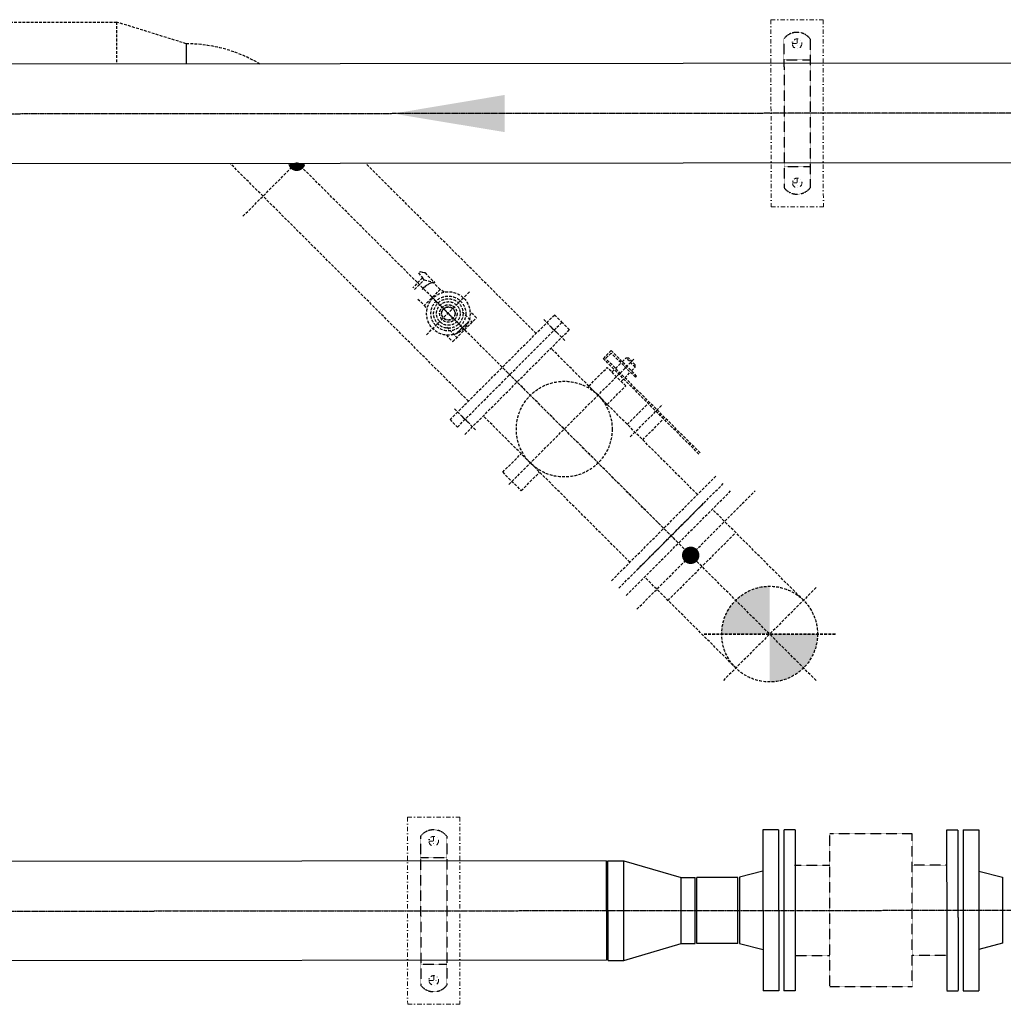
# Model space of a CAD drawing. Header units: metres. Extents: x -270273 to 328371, y -146885 to 591473.
# Tile 29 of 256: x -95434 to -94304, y -26065 to -24934. Entities that reach past the tile are written whole.
import ezdxf

# ---------------------------------------------------------------- set-up
doc = ezdxf.new("R2010")
doc.units = ezdxf.units.M
doc.header["$PDMODE"] = 1
for name, pattern in [('CENTER', [2, 1.25, -0.25, 0.25, -0.25]), ('HIDDEN', [0.375, 0.25, -0.125]), ('HIDDEN2', [4.7625, 3.175, -1.5875]), ('RI-AWZI_SLIBLEIDING', [11, 5, -3, 0, -3])]:
    doc.linetypes.add(name, pattern=pattern)
doc.layers.get('0').update_dxf_attribs({"color": 151})
for name, color, linetype in [('0H', 6, 'CENTER'), ('0Hid', 6, 'HIDDEN'), ('0Hu1', 6, 'Continuous'), ('0Symbol', 6, 'Continuous'), ('C-035', 6, 'Continuous'), ('LBH-COLASIT', 6, 'HIDDEN2')]:
    doc.layers.add(name, color=color, linetype=linetype)
doc.layers.add('B-XX-RI-AWZI_SLIBLEIDING-G', color=40, linetype='RI-AWZI_SLIBLEIDING', lineweight=18)
doc.styles.get("Standard").update_dxf_attribs({"font": 'iv-font.shx'})

# ---------------------------------------------------------------- blocks, each defined once
blk = doc.blocks.new('Vlf150')
for p, q in [((-142.5, 0), (142.5, 0)), ((-142.5, -20), (-142.5, 0)), ((142.5, -20), (142.5, 0)), ((-142.5, -20), (142.5, -20))]:
    blk.add_line(p, q)
blk = doc.blocks.new('Vof65')
for p, q in [((-45, -27), (-38.05, 0)), ((-38.05, 0), (38.05, 0)), ((38.05, 0), (45, -27)), ((-92.5, -27), (92.5, -27)), ((-92.5, -45), (-92.5, -27)), ((92.5, -45), (92.5, -27)), ((-92.5, -45), (92.5, -45))]:
    blk.add_line(p, q)
blk = doc.blocks.new('VC10065')
for p, q in [((0, 57.15), (0, -57.15)), ((0, 57.15), (18, 57.15)), ((18, 57.15), (18, -57.15)), ((18, 57.15), (84, 38.05)), ((84, 38.05), (84, -38.05)), ((84, 38.05), (100, 38.05)), ((100, 38.05), (100, -38.05)), ((18, -57.15), (84, -38.05)), ((84, -38.05), (100, -38.05)), ((0, -57.15), (18, -57.15))]:
    blk.add_line(p, q)
blk = doc.blocks.new('B10553164222092009_0000001')
at = {"color": 7, "linetype": 'Continuous'}
blk.add_point((0, 0), dxfattribs=at)
at = {"color": 7, "linetype": 'Continuous', "flags": 1}
blk.add_attdef('Code', (0, -1.2), '', height=1, dxfattribs=at)
blk = doc.blocks.new('B10553164222092009_0000000')
blk.add_blockref('B10553164222092009_0000001', (0, 0))
at = {"color": 7, "linetype": 'Continuous', "flags": 1}
for tag, p in [('Bezeichnung', (0, -2.4)), ('Code', (0, -3.6)), ('Material', (0, -4.8))]:
    blk.add_attdef(tag, p, '', height=1, dxfattribs=at)
blk = doc.blocks.new('slibverwerkingsgebouw')
at = {"layer": 'LBH-COLASIT'}
h = blk.add_hatch(color=256, dxfattribs=at)
h.paths.add_polyline_path([(2895.3, 924.5, 0.198912), (2856.4, 908.3), (2895.3, 869.5)])
h.paths.add_polyline_path([(2856.4, 908.3, 0.198912), (2840.3, 869.4), (2895.3, 869.5)])
h = blk.add_hatch(color=256, dxfattribs=at)
h.paths.add_polyline_path([(2934.3, 830.6, 0.198912), (2950.3, 869.5), (2895.3, 869.5)])
h.paths.add_polyline_path([(2895.4, 814.5, 0.198912), (2934.3, 830.6), (2895.3, 869.5)])
for p, q in [((2896.9, 1575.5), (2897.1, 1360.5)), ((2896.9, 1575.5), (2956.9, 1575.5)), ((2956.9, 1575.5), (2957.1, 1360.5)), ((2897.1, 1360.5), (2957.1, 1360.5)), ((2479.3, 659.2), (2479.4, 444.2)), ((2479.3, 659.2), (2539.3, 659.2)), ((2539.3, 659.2), (2539.4, 444.2)), ((2479.4, 444.2), (2539.4, 444.2))]:
    blk.add_line(p, q)
at = {"color": 0, "linetype": 'ByBlock'}
for p, q in [((2926.9, 1553.5), (2926.9, 1542.5)), ((2921.4, 1548), (2932.4, 1548)), ((2927, 1393.5), (2927.1, 1382.5)), ((2921.6, 1388), (2932.6, 1388)), ((2509.3, 637.2), (2509.3, 626.2)), ((2503.8, 631.7), (2514.8, 631.7)), ((2509.4, 477.2), (2509.4, 466.2)), ((2503.9, 471.7), (2514.9, 471.7))]:
    blk.add_line(p, q, dxfattribs=at)
for centre in [(2926.9, 1548), (2927.1, 1388), (2509.3, 631.7), (2509.4, 471.7)]:
    blk.add_circle(centre, 5.5)
at = {"layer": '0H'}
for p, q in [((5930, 1470), (499, 1466.3)), ((652.1, 550.4), (5227.6, 553.6))]:
    blk.add_line(p, q, dxfattribs=at)
at = {"layer": '0Hid'}
for p, q in [((2911.9, 1553.6), (2912.1, 1382.3)), ((2941.9, 1553.7), (2942.1, 1382.3)), ((2912, 1529.3), (2942, 1529.3)), ((2912, 1406.7), (2942, 1406.7)), ((2494.3, 637.4), (2494.4, 466)), ((2524.3, 637.4), (2524.4, 466.1)), ((3058.8, 640.1), (2964.4, 640)), ((2964.5, 464), (2964.4, 640)), ((3058.9, 464.1), (3058.8, 640.1)), ((2494.3, 613), (2524.3, 613)), ((2923.9, 604), (2964.4, 604)), ((3099.2, 604.1), (3058.8, 604.1)), ((2924, 500), (2964.5, 500.1)), ((3099.3, 500.1), (3058.8, 500.1)), ((2494.4, 490.4), (2524.4, 490.4)), ((3058.9, 464.1), (2964.5, 464))]:
    blk.add_line(p, q, dxfattribs=at)
for centre, start, end in [((2926.9, 1542), 37.9027, 142.1754), ((2927, 1394), 217.9027, 322.1754), ((2509.3, 625.7), 37.9027, 142.1754), ((2509.4, 477.7), 217.9027, 322.1754)]:
    blk.add_arc(centre, 19, start, end, dxfattribs=at)
at = {"layer": '0Hu1'}
for p, q in [((3873, 1525.8), (1981, 1524.5)), ((3873, 1411.5), (1981, 1410.2)), ((2707.6, 609), (959.6, 607.8)), ((2707.6, 609), (2707.7, 494.7)), ((2811.6, 513.9), (2811.6, 590)), ((2858.6, 590), (2811.6, 590)), ((2858.6, 513.9), (2858.6, 590)), ((2858.6, 513.9), (2811.6, 513.9)), ((2707.7, 494.7), (959.7, 493.5))]:
    blk.add_line(p, q, dxfattribs=at)
at = {"layer": '0Symbol'}
blk.add_solid([(2591.1, 1446.4), (2463.1, 1467.7), (2591, 1489.1)], dxfattribs=at)
at = {"layer": 'C-035'}
blk.add_line((2225.3, 1548), (2225.3, 1524.7), dxfattribs=at)
at = {"layer": 'LBH-COLASIT'}
for p, q in [((1961, 1572.8), (2145.3, 1573)), ((2145.3, 1573), (2145.3, 1524.6)), ((2225.3, 1548), (2145.3, 1573)), ((2225.3, 1548), (2225.3, 1524.7)), ((2549.4, 1137.2), (2275.8, 1410.4)), ((2290.4, 1349.8), (2350.9, 1410.5)), ((2948.7, 816.2), (2353.6, 1410.5)), ((2627.1, 1215.1), (2431.4, 1410.5)), ((2496.6, 1278.8), (2485.5, 1267.6)), ((2492.2, 1284.6), (2496.6, 1278.8)), ((2499.5, 1284.7), (2493.4, 1285.7)), ((2494.1, 1286.4), (2499.5, 1284.7)), ((2498.6, 1276.8), (2496.6, 1278.8)), ((2499.5, 1284.7), (2510.4, 1273.8)), ((2487.5, 1265.7), (2498.6, 1276.8)), ((2497, 1266.5), (2497.8, 1267.3)), ((2497.8, 1267.3), (2498.7, 1268.1)), ((2498.6, 1276.8), (2510.3, 1273.9)), ((2498.7, 1268.1), (2499.5, 1268.8)), ((2499.5, 1268.8), (2500.4, 1269.6)), ((2500.4, 1269.6), (2501.2, 1270.2)), ((2501.2, 1270.2), (2502.1, 1270.9)), ((2502.1, 1270.9), (2503, 1271.4)), ((2503, 1271.4), (2503.8, 1272)), ((2503.8, 1272), (2504.6, 1272.4)), ((2504.6, 1272.4), (2505.3, 1272.8)), ((2505.3, 1272.8), (2506.1, 1273.1)), ((2506.1, 1273.1), (2506.7, 1273.3)), ((2506.7, 1273.3), (2507.4, 1273.5)), ((2507.4, 1273.5), (2507.9, 1273.5)), ((2507.9, 1273.5), (2508.4, 1273.5)), ((2508.4, 1273.5), (2508.9, 1273.5)), ((2508.9, 1273.5), (2509.3, 1273.3)), ((2509.3, 1273.3), (2509.6, 1273.1)), ((2510.3, 1273.9), (2509.6, 1273.1)), ((2510.4, 1273.8), (2509.6, 1273)), ((2509.6, 1273.1), (2509.6, 1273.1)), ((2509.6, 1273.1), (2509.6, 1273.1)), ((2509.6, 1273.1), (2509.6, 1273.1)), ((2509.6, 1273.1), (2509.6, 1273.1)), ((2509.6, 1273.1), (2509.6, 1273.1)), ((2509.6, 1273.1), (2509.6, 1273.1)), ((2509.6, 1273.1), (2509.6, 1273.1)), ((2509.6, 1273.1), (2509.6, 1273.1)), ((2509.6, 1273.1), (2509.6, 1273.1)), ((2509.6, 1273.1), (2509.6, 1273.1)), ((2509.6, 1273.1), (2509.6, 1273.1)), ((2509.6, 1273.1), (2509.6, 1273.1)), ((2509.6, 1273.1), (2509.6, 1273.1)), ((2509.6, 1273.1), (2509.6, 1273.1)), ((2509.6, 1273.1), (2509.6, 1273.1)), ((2509.6, 1273.1), (2509.6, 1273.1)), ((2509.6, 1273.1), (2509.6, 1273.1)), ((2509.6, 1273.1), (2509.6, 1273.1)), ((2509.6, 1273.1), (2509.6, 1273.1)), ((2509.6, 1273.1), (2509.6, 1273.1)), ((2509.6, 1273.1), (2509.6, 1273.1)), ((2509.6, 1273.1), (2509.6, 1273.1)), ((2509.6, 1273.1), (2509.6, 1273.1)), ((2509.6, 1273.1), (2509.6, 1273.1)), ((2509.6, 1273.1), (2509.6, 1273.1)), ((2509.6, 1273.1), (2509.6, 1273.1)), ((2509.6, 1273.1), (2509.6, 1273.1)), ((2509.6, 1273.1), (2509.6, 1273.1)), ((2509.6, 1273.1), (2509.6, 1273.1)), ((2509.6, 1273.1), (2509.6, 1273.1)), ((2509.6, 1273.1), (2509.6, 1273.1)), ((2509.6, 1273.1), (2509.6, 1273)), ((2509.6, 1273), (2509.6, 1273)), ((2509.6, 1273), (2509.6, 1273)), ((2509.6, 1273), (2509.6, 1273)), ((2517, 1265.7), (2509.6, 1273)), ((2510.3, 1273.9), (2510.4, 1273.8)), ((2510.4, 1273.8), (2510.4, 1273.8)), ((2496.2, 1265.6), (2497, 1266.5)), ((2517, 1265.7), (2498.6, 1247.3)), ((2501.1, 1213.5), (2551.3, 1263.7)), ((2506.7, 1257.6), (2545.9, 1218.4)), ((2521.5, 1262.6), (2517, 1265.7)), ((2491.2, 1254.6), (2498.6, 1247.3)), ((2498.6, 1247.3), (2501.8, 1242.8)), ((2528.2, 1116), (2648.3, 1236.3)), ((2542.2, 1239.8), (2553.9, 1228.1)), ((2558.6, 1232.9), (2551.2, 1240.4)), ((2648.3, 1236.3), (2656.8, 1227.8)), ((2524.6, 1222.1), (2536.2, 1210.5)), ((2531.4, 1205.7), (2558.6, 1232.9)), ((2549.6, 1228.8), (2535.5, 1214.7)), ((2535.5, 1214.7), (2549.6, 1228.8)), ((2536.7, 1107.5), (2656.8, 1227.8)), ((2536.7, 1107.5), (2656.8, 1227.8)), ((2635.9, 1231), (2651.5, 1215.4)), ((2660, 1207), (2644.4, 1222.5)), ((2665.3, 1219.3), (2656.8, 1227.8)), ((2524, 1213.1), (2531.4, 1205.7)), ((2545.2, 1099.1), (2665.3, 1219.3)), ((2812.5, 1029.9), (2644.1, 1198.1)), ((2713.3, 1195.4), (2704.2, 1186.2)), ((2713.3, 1192.5), (2707, 1186.2)), ((2742.6, 1166.1), (2713.3, 1195.4)), ((2741.2, 1164.7), (2713.3, 1192.5)), ((2595.8, 1041.5), (2739.8, 1185.7)), ((2814.1, 1076.4), (2704.2, 1186.2)), ((2815.5, 1077.8), (2707, 1186.2)), ((2718.3, 1174.8), (2724.7, 1181.2)), ((2726.1, 1182.6), (2730.4, 1186.9)), ((2730.4, 1186.9), (2733.2, 1186.9)), ((2741, 1176.3), (2730.4, 1186.9)), ((2741, 1179.1), (2733.2, 1186.9)), ((2741, 1176.3), (2741, 1179.1)), ((2789.9, 974.8), (2588.9, 1175.5)), ((2687.6, 1154.7), (2708.8, 1175.9)), ((2730, 1154.7), (2708.8, 1175.9)), ((2714.1, 1170.6), (2716.9, 1173.4)), ((2729, 1164.2), (2735.3, 1170.6)), ((2736.7, 1172), (2741, 1176.3)), ((2742.6, 1166.1), (2741.2, 1164.7)), ((2708.8, 1133.5), (2687.6, 1154.7)), ((2708.8, 1133.5), (2730, 1154.7)), ((2724.7, 1160), (2727.6, 1162.8)), ((2731.8, 1110.5), (2755.9, 1134.6)), ((2735.2, 1096.2), (2772.3, 1133.3)), ((2773.5, 1116.9), (2755.9, 1134.6)), ((2533.5, 1128.4), (2549, 1112.8)), ((2734.8, 952.1), (2566.4, 1120.3)), ((2528.2, 1116), (2536.7, 1107.5)), ((2557.5, 1104.4), (2542, 1119.9)), ((2749.5, 1092.8), (2773.5, 1116.9)), ((2588.7, 1055.6), (2609.9, 1076.8)), ((2588.7, 1055.6), (2609.9, 1034.4)), ((2609.9, 1034.4), (2631.1, 1055.6)), ((2713.6, 930.9), (2833.7, 1051.2)), ((2722.1, 922.4), (2842.2, 1042.7)), ((2722.1, 922.4), (2842.2, 1042.7)), ((2730.5, 913.9), (2850.7, 1034.2)), ((2742.8, 898.1), (2878.8, 1034.3)), ((2743.3, 943.6), (2821, 1021.5)), ((2743.3, 943.6), (2821, 1021.5)), ((2934.2, 908.4), (2829.5, 1013)), ((2778.6, 908.3), (2856.4, 986.1)), ((2856.5, 830.6), (2751.7, 935.1)), ((2948.7, 922.9), (2842, 816.1)), ((2970.8, 869.5), (2819.9, 869.4)), ((2819.9, 869.4), (2970.8, 869.5))]:
    blk.add_line(p, q, dxfattribs=at)
at = {"layer": 'LBH-COLASIT', "const_width": 9.95}
blk.add_lwpolyline([(2347.4, 1410.5, 0.129225), (2348.7, 1408.2, 0.574172), (2357.1, 1410.5, 0.574172)], format="xyb", dxfattribs=at)
blk.add_lwpolyline([(2801.1, 956.5, 1), (2808.2, 963.6, 1)], format="xyb", close=True, dxfattribs=at)
at = {"layer": 'LBH-COLASIT'}
for centre, radius in [((2526.3, 1238), 25), ((2526.3, 1238), 20), ((2526.3, 1238), 16.9), ((2526.3, 1238), 13.6), ((2526.3, 1238), 10), ((2526.3, 1238), 7.75), ((2526.3, 1238), 7.5), ((2659.4, 1105.1), 55), ((2895.3, 869.5), 55), ((2895.3, 869.5), 55)]:
    blk.add_circle(centre, radius, dxfattribs=at)
blk.add_arc((2225.4, 1383), 165, 59.1803, 90.0391, dxfattribs=at)
at = {"layer": '0Hid', "yscale": 0.649122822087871}
for p, xscale, zscale, rotation in [((2911.6, 552), -0.6491228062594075, 0.6491228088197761, 90.03906360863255), ((3111.6, 552.1), 0.6491228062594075, 0.6491228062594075, 270.0390636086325)]:
    blk.add_blockref('Vlf150', p, dxfattribs=dict(at, xscale=xscale, zscale=zscale, rotation=rotation))
at = {"layer": '0Hu1', "xscale": -1}
for name, p, rotation in [('Vof65', (2860.6, 552), 90.03906185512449), ('VC10065', (2709.6, 551.8), 180.0390652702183)]:
    blk.add_blockref(name, p, dxfattribs=dict(at, rotation=rotation))
at = {"layer": '0Hu1', "rotation": 270.0390618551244}
blk.add_blockref('Vof65', (3162.6, 552.2), dxfattribs=at)
at = {"layer": 'LBH-COLASIT', "rotation": 45.03906481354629}
blk.add_blockref('B10553164222092009_0000000', (2526.3, 1238), dxfattribs=at)

msp = doc.modelspace()

# ---------------------------------------------------------------- block references
at = {"layer": 'B-XX-RI-AWZI_SLIBLEIDING-G', "rotation": 0.01238424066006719}
msp.add_blockref('slibverwerkingsgebouw', (-97467.4767, -26509.683), dxfattribs=at)

doc.saveas('drawing.dxf')
